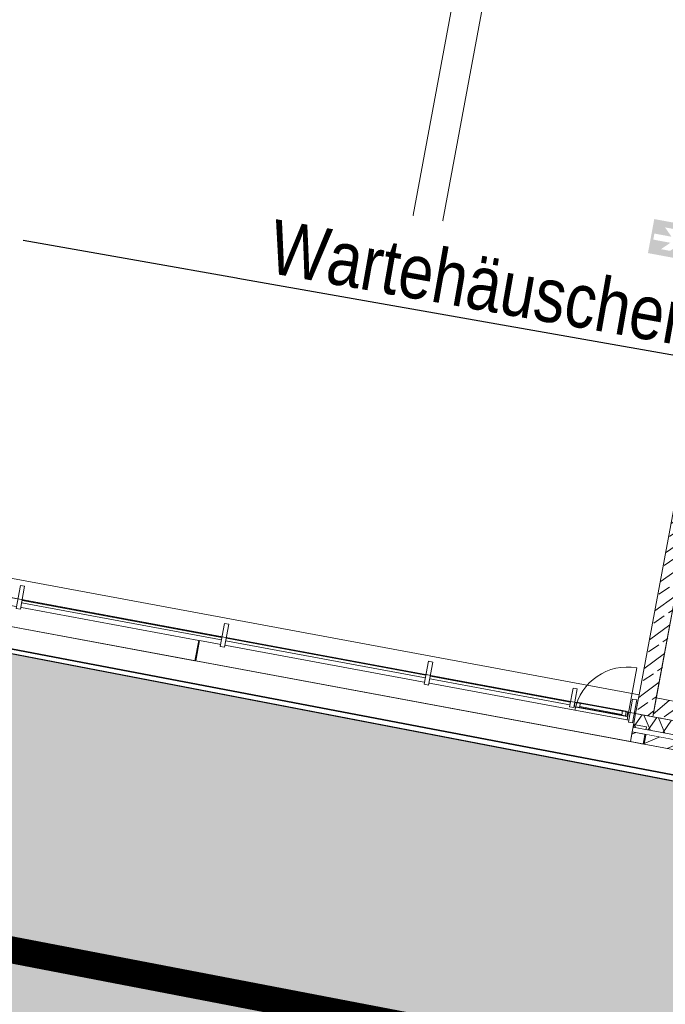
# Model space of a CAD drawing. Header units: metres. Extents: x 32353251 to 32353583, y 5707748 to 5708004.
# Tile 35 of 164: x 32353362 to 32353369, y 5707900 to 5707911. Entities that reach past the tile are written whole.
import ezdxf
from ezdxf import colors
from ezdxf.entities.mleader import LeaderData, LeaderLine
from ezdxf.math import Vec2, Vec3

# ---------------------------------------------------------------- set-up
doc = ezdxf.new("R2010")
doc.units = ezdxf.units.M
doc.header["$LTSCALE"] = 0.75
doc.set_wipeout_variables(frame=1)
doc.layers.get('0').update_dxf_attribs({"linetype": 'CONTINUOUS'})
for name, color, linetype in [('10414942$0$ST-LIN Parkplatz', 7, 'CONTINUOUS'), ('10414942$0$ST-LIN-Fahrbahn', 2, 'CONTINUOUS'), ('10414942$0$ST-LIN-Gehweg', 2, 'CONTINUOUS')]:
    doc.layers.add(name, color=color, linetype=linetype)
for name, color, linetype, lineweight, true_color in [('10414942$0$ST-LIN RINNE', 5, 'CONTINUOUS', 25, 0x0000ff), ('10414943$0$ST-Gehweg-Sol', 7, 'CONTINUOUS', 0, 0xffd7a8), ('10414943$0$ST-Mischfläche-Sol', 7, 'CONTINUOUS', 0, 0x636466)]:
    doc.layers.add(name, color=color, linetype=linetype, lineweight=lineweight, true_color=true_color)
for name, color, linetype, lineweight in [('10414942$0$ST-LIN_Rinne', 141, 'CONTINUOUS', 0), ('10417023$0$#9_002_GES I Übersicht Erdgeschoss_1_101_Wand Aussen.A', 7, 'CONTINUOUS', 25), ('10417023$0$#9_002_GES I Übersicht Erdgeschoss_1_110_Pfosten-Riegel.A', 7, 'CONTINUOUS', 25), ('10417023$0$#9_002_GES I Übersicht Erdgeschoss_1_112_Fenster.A', 7, 'CONTINUOUS', 25), ('10417023$0$#9_002_GES I Übersicht Erdgeschoss_1_201_Aussenwandbekleidung.A', 7, 'CONTINUOUS', 25), ('10417023$0$#9_002_GES I Übersicht Erdgeschoss_1_607b_Brandschutz 1_100', 7, 'CONTINUOUS', 25), ('10417023$0$#9_002_GES I Übersicht Erdgeschoss_1_701_Grundstücksgrenze.A', 7, 'CONTINUOUS', 25), ('10417023$0$#9_002_GES I Übersicht Erdgeschoss_1_Neubau_101_Wand Aussen.A', 7, 'CONTINUOUS', 25), ('10417023$0$#9_002_GES I Übersicht Erdgeschoss_1_Neubau_102_Wand Innen.A', 7, 'CONTINUOUS', 25), ('10417023$0$#9_002_GES I Übersicht Erdgeschoss_1_Neubau_103_Stützen.A', 7, 'CONTINUOUS', 25), ('10417023$0$#9_002_GES I Übersicht Erdgeschoss_1_Neubau_104_Decken.A', 7, 'CONTINUOUS', 25), ('10417023$0$#9_002_GES I Übersicht Erdgeschoss_1_Neubau_105_Unterzug.A', 7, 'CONTINUOUS', 25), ('10417023$0$#9_002_GES I Übersicht Erdgeschoss_1_Neubau_201_Aussenwandbekleidu', 7, 'CONTINUOUS', 25), ('10417023$0$Keine', 7, 'CONTINUOUS', 13)]:
    doc.layers.add(name, color=color, linetype=linetype, lineweight=lineweight)
doc.styles.add('10414942$0$ARIAL NARROW', font='ARIALN.TTF')
pattern_1 = [(44.99999999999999, (0, 0), (-0.1697056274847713, 0.1697056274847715), []), (44.99999999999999, (-0.08485281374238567, 0.08485281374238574), (-0.1697056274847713, 0.1697056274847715), [0.18, -0.05999999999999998])]

# ---------------------------------------------------------------- blocks, each defined once
blk = doc.blocks.new('10414943')
at = {"layer": '10414943$0$ST-Mischfläche-Sol'}
h = blk.add_hatch(dxfattribs=at)
h.set_pattern_fill('AR-HBONE', color=256, scale=0.004200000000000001, angle=170)
h.set_pattern_definition([(215, (0, 0), (-0.1047920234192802, -0.594305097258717), [1.28016, -0.42672]), (305, (-0.3495483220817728, -0.2447563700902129), (-0.1047920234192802, -0.594305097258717), [1.28016, -0.42672])])
edge = h.paths.add_edge_path()
edge.add_line((32353333.40662897, 5707899.309915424), (32353335.23953668, 5707908.86230714))
edge.add_line((32353335.23953668, 5707908.86230714), (32353407.15213483, 5707895.033517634))
edge.add_line((32353407.15213483, 5707895.033517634), (32353413.70600617, 5707897.337334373))
edge.add_line((32353413.70600617, 5707897.337334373), (32353481.81771595, 5707884.239451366))
edge.add_line((32353481.81771595, 5707884.239451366), (32353497.17578959, 5707881.286091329))
edge.add_line((32353497.17578959, 5707881.286091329), (32353499.70410517, 5707880.188862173))
edge.add_line((32353499.70410517, 5707880.188862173), (32353502.93879142, 5707877.835765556))
edge.add_line((32353502.93879142, 5707877.835765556), (32353505.46710699, 5707876.738536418))
edge.add_line((32353505.46710699, 5707876.738536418), (32353517.00528605, 5707874.519743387))
edge.add_line((32353517.00528605, 5707874.519743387), (32353517.64528354, 5707870.615040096))
edge.add_line((32353517.64528354, 5707870.615040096), (32353516.66317853, 5707870.803281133))
edge.add_line((32353516.66317853, 5707870.803281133), (32353515.43959015, 5707864.419483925))
edge.add_line((32353515.43959015, 5707864.419483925), (32353479.3370171, 5707871.339302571))
edge.add_line((32353479.3370171, 5707871.339302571), (32353468.35948901, 5707873.443239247))
edge.add_line((32353468.35948901, 5707873.443239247), (32353468.77868284, 5707869.425097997))
edge.add_arc((32353471.76248924, 5707869.736384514), 2.999999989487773, 185.9558547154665, 259.1498142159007)
edge.add_line((32353471.19776434, 5707866.790016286), (32353499.61213671, 5707861.343886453))
edge.add_line((32353499.61213671, 5707861.343886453), (32353497.73579177, 5707858.394363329))
edge.add_line((32353497.73579177, 5707858.394363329), (32353462.93906161, 5707865.063787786))
edge.add_arc((32353461.80961179, 5707859.171051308), 6.000000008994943, 79.14981411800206, 96.13718403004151)
edge.add_line((32353461.16815564, 5707865.136663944), (32353452.41027603, 5707864.194967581))
edge.add_arc((32353451.76881989, 5707870.160580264), 6.000000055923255, 259.1148991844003, 276.1371839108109, ccw=False)
edge.add_line((32353450.63577935, 5707864.268533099), (32353424.34096185, 5707869.325025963))
edge.add_arc((32353425.47400239, 5707875.217073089), 6.000000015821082, 242.0482743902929, 259.11489914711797, ccw=False)
edge.add_line((32353422.66163756, 5707869.917016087), (32353415.00045884, 5707873.982260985))
edge.add_arc((32353412.18809399, 5707868.682203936), 6.000000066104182, 62.04827444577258, 79.14966234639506)
edge.add_line((32353413.31755943, 5707874.57493748), (32353366.06709948, 5707883.631474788))
edge.add_line((32353366.06709948, 5707883.631474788), (32353365.05980216, 5707886.869526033))
edge.add_line((32353365.05980216, 5707886.869526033), (32353331.24648768, 5707893.372754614))
edge.add_line((32353331.24648768, 5707893.372754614), (32353331.86067788, 5707896.566215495))
edge.add_line((32353331.86067788, 5707896.566215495), (32353338.35621561, 5707895.320690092))
edge.add_line((32353338.35621561, 5707895.320690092), (32353340.49133033, 5707897.947528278))
edge.add_line((32353340.49133033, 5707897.947528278), (32353344.41330834, 5707897.200255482))
edge.add_line((32353344.41330834, 5707897.200255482), (32353345.42794297, 5707893.960800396))
edge.add_line((32353345.42794297, 5707893.960800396), (32353351.00902221, 5707892.887558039))
edge.add_line((32353351.00902221, 5707892.887558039), (32353351.57440783, 5707895.827681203))
edge.add_line((32353351.57440783, 5707895.827681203), (32353371.21685639, 5707892.062795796))
edge.add_line((32353371.21685639, 5707892.062795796), (32353370.64816001, 5707889.105456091))
edge.add_line((32353370.64816001, 5707889.105456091), (32353371.65443974, 5707885.869704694))
edge.add_line((32353371.65443974, 5707885.869704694), (32353406.65189732, 5707879.161711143))
edge.add_arc((32353407.21642529, 5707882.109643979), 3.001499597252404, 259.1591284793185, 333.4809509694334)
edge.add_line((32353409.90212501, 5707880.769488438), (32353411.74908589, 5707884.293947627))
edge.add_line((32353411.74908589, 5707884.293947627), (32353333.40662897, 5707899.309915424))
at = {"layer": '10414943$0$ST-Gehweg-Sol', "flags": 128}
blk.add_lwpolyline([(32353411.74908589, 5707884.293947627), (32353333.40662897, 5707899.309915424), (32353335.23953668, 5707908.86230714), (32353407.15213483, 5707895.033517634)], dxfattribs=at)
blk = doc.blocks.new('10417023$0$#9_MKO_LP5_ARC_GES_UP_00_002_P_G_modell (3D)')
at = {"layer": '10417023$0$#9_002_GES I Übersicht Erdgeschoss_1_607b_Brandschutz 1_100', "linetype": 'Continuous', "lineweight": 0, "true_color": 0xff0000}
h = blk.add_hatch(color=1, dxfattribs=at)
h.paths.add_polyline_path([(-32353473.65550447, -5707807.444589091), (-32353473.65550447, -5707807.844589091), (-32353473.25550447, -5707807.844589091), (-32353473.25550447, -5707807.444589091)])
h.paths.add_polyline_path([(-32353473.51549444, -5707807.516612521), (-32353473.40914725, -5707807.516612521), (-32353473.28050447, -5707807.644589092), (-32353473.40914725, -5707807.77256566), (-32353473.51549444, -5707807.77256566), (-32353473.42255016, -5707807.680102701), (-32353473.62355313, -5707807.680102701), (-32353473.62355313, -5707807.60907548), (-32353473.42255016, -5707807.60907548)])
at = {"layer": '10417023$0$#9_002_GES I Übersicht Erdgeschoss_1_Neubau_101_Wand Aussen.A', "linetype": 'Continuous', "lineweight": 5, "true_color": 0xff0000}
h = blk.add_hatch(dxfattribs=at)
h.set_pattern_fill('#9_BETON__STAHLBETON_0001', color=1, style=0, pattern_type=2)
h.set_pattern_definition(pattern_1)
h.paths.add_polyline_path([(-32353469.22381512, -5707812.87957689), (-32353472.624228, -5707812.87957689), (-32353472.624228, -5707813.09957689), (-32353469.22381512, -5707813.09957689)])
at = {"layer": '10417023$0$#9_002_GES I Übersicht Erdgeschoss_1_Neubau_102_Wand Innen.A', "linetype": 'Continuous', "lineweight": 5, "true_color": 0xff0000}
h = blk.add_hatch(dxfattribs=at)
h.set_pattern_fill('#9_BETON__STAHLBETON_0001', color=1, style=0, pattern_type=2)
h.set_pattern_definition(pattern_1)
h.paths.add_polyline_path([(-32353472.824228, -5707812.87957689), (-32353472.62422799, -5707812.87957689), (-32353472.62422799, -5707808.229589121), (-32353472.824228, -5707808.229589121)])
at = {"layer": '10417023$0$#9_002_GES I Übersicht Erdgeschoss_1_Neubau_103_Stützen.A', "linetype": 'Continuous', "lineweight": 5, "true_color": 0xff0000}
h = blk.add_hatch(dxfattribs=at)
h.set_pattern_fill('#9_BETON__STAHLBETON_0001', color=1, style=0, pattern_type=2)
h.set_pattern_definition(pattern_1)
edge = h.paths.add_edge_path()
edge.add_arc((-32353476.22881512, -5707808.90457689), 0.175, 180, 270)
edge.add_arc((-32353476.22881512, -5707808.90457689), 0.175, 270, 360)
edge.add_arc((-32353476.22881512, -5707808.90457689), 0.175, 0, 90)
edge.add_arc((-32353476.22881512, -5707808.90457689), 0.175, 90, 180)
at = {"layer": '10417023$0$#9_002_GES I Übersicht Erdgeschoss_1_Neubau_101_Wand Aussen.A', "color": 1, "linetype": 'Continuous', "lineweight": 13, "true_color": 0xff0000}
blk.add_line((-32353482.49354187, -5707812.87957639), (-32353472.82422781, -5707812.87957639), dxfattribs=at)
at = {"layer": '10417023$0$#9_002_GES I Übersicht Erdgeschoss_1_Neubau_101_Wand Aussen.A', "color": 1, "linetype": 'Continuous', "lineweight": 18, "true_color": 0xff0000}
for p, q in [((-32353469.22381512, -5707812.87957689), (-32353472.624228, -5707812.87957689)), ((-32353472.62422758, -5707812.87957639), (-32353472.62422758, -5707813.099576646)), ((-32353472.62422758, -5707812.87957639), (-32353472.52422746, -5707812.87957639)), ((-32353472.624228, -5707813.09957689), (-32353469.00381513, -5707813.09957689)), ((-32353472.62422758, -5707813.099576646), (-32353472.52422746, -5707813.099576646))]:
    blk.add_line(p, q, dxfattribs=at)
at = {"layer": '10417023$0$#9_002_GES I Übersicht Erdgeschoss_1_Neubau_102_Wand Innen.A', "color": 1, "linetype": 'Continuous', "lineweight": 18, "true_color": 0xff0000}
for p, q in [((-32353472.824228, -5707808.229589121), (-32353472.824228, -5707812.87957689)), ((-32353472.624228, -5707812.87957689), (-32353472.624228, -5707808.229589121))]:
    blk.add_line(p, q, dxfattribs=at)
at = {"layer": '10417023$0$#9_002_GES I Übersicht Erdgeschoss_1_Neubau_104_Decken.A', "color": 1, "linetype": 'Continuous', "lineweight": 13, "true_color": 0xff0000, "flags": 128}
for points in [[(-32353502.88381506, -5707792.679515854), (-32353502.88381511, -5707803.129576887), (-32353502.84381653, -5707803.129576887), (-32353502.84381653, -5707809.004576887), (-32353499.08931621, -5707809.004576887), (-32353497.57443247, -5707809.004576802), (-32353497.57443247, -5707810.154576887), (-32353495.52481159, -5707810.154576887), (-32353495.52560609, -5707813.099577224), (-32353472.62422376, -5707813.099576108), (-32353472.62422743, -5707808.219546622), (-32353469.004228, -5707808.219576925), (-32353469.004228, -5707794.11457689), (-32353469.004228, -5707790.779532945), (-32353469.004228, -5707790.559532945), (-32353477.474228, -5707790.559532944), (-32353480.474228, -5707790.559532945), (-32353491.124228, -5707790.559532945), (-32353498.444228, -5707790.559532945), (-32353498.444228, -5707792.679576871)], [(-32353498.22421727, -5707790.559532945), (-32353502.84380439, -5707790.559532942), (-32353502.84380439, -5707813.099576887), (-32353495.47442851, -5707813.099576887), (-32353495.47442851, -5707809.05457689), (-32353482.84109309, -5707809.05457689), (-32353482.84357996, -5707813.099573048), (-32353472.62421726, -5707813.099573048), (-32353472.62421726, -5707811.259577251), (-32353472.62421726, -5707806.979589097), (-32353469.00380439, -5707806.979589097), (-32353469.00380439, -5707790.559532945)]]:
    blk.add_lwpolyline(points, close=True, dxfattribs=at)
at = {"layer": '10417023$0$#9_002_GES I Übersicht Erdgeschoss_1_Neubau_105_Unterzug.A', "color": 1, "linetype": 'Continuous', "lineweight": 13, "true_color": 0xff0000}
for p, q in [((-32353476.40240584, -5707803.179490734), (-32353476.40387048, -5707809.129446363)), ((-32353476.0538705, -5707809.12953252), (-32353476.05240585, -5707803.17957689)), ((-32353476.40387048, -5707809.129446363), (-32353476.0538705, -5707809.12953252))]:
    blk.add_line(p, q, dxfattribs=at)
at = {"color": 1, "linetype": 'Continuous', "lineweight": 5, "true_color": 0xff0000}
blk.add_wipeout([(-32353468.824227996, -5707813.2795768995), (-32353472.664228, -5707813.2795768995), (-32353472.664228, -5707813.429576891), (-32353468.824227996, -5707813.429576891)], dxfattribs=at).dxf.layer = '10417023$0$#9_002_GES I Übersicht Erdgeschoss_1_Neubau_201_Aussenwandbekleidu'
at = {"layer": '10417023$0$#9_002_GES I Übersicht Erdgeschoss_1_Neubau_201_Aussenwandbekleidu', "color": 1, "linetype": 'Continuous', "lineweight": 13, "true_color": 0xff0000}
for p, q in [((-32353468.82422799, -5707813.279576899), (-32353472.664228, -5707813.279576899)), ((-32353472.664228, -5707813.279576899), (-32353472.664228, -5707813.42957689)), ((-32353472.664228, -5707813.42957689), (-32353468.82422799, -5707813.42957689))]:
    blk.add_line(p, q, dxfattribs=at)
at = {"color": 1, "linetype": 'Continuous', "lineweight": 5, "true_color": 0xff0000}
blk.add_wipeout([(-32353472.824228, -5707813.42957689), (-32353472.674228, -5707813.42957689), (-32353472.674228, -5707813.279576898), (-32353472.824228, -5707813.279576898)], dxfattribs=at).dxf.layer = '10417023$0$#9_002_GES I Übersicht Erdgeschoss_1_201_Aussenwandbekleidung.A'
blk.add_wipeout([(-32353472.67422801, -5707813.279576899), (-32353472.67422801, -5707813.229576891), (-32353472.824228, -5707813.229576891), (-32353472.824228, -5707813.279576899)], dxfattribs=at).dxf.layer = '10417023$0$#9_002_GES I Übersicht Erdgeschoss_1_201_Aussenwandbekleidung.A'
at = {"layer": '10417023$0$#9_002_GES I Übersicht Erdgeschoss_1_201_Aussenwandbekleidung.A', "color": 1, "linetype": 'Continuous', "lineweight": 13, "true_color": 0xff0000}
for p, q in [((-32353472.67422801, -5707813.22957689), (-32353472.824228, -5707813.22957689)), ((-32353472.824228, -5707813.22957689), (-32353472.824228, -5707813.279576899)), ((-32353472.67422801, -5707813.279576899), (-32353472.67422801, -5707813.22957689))]:
    blk.add_line(p, q, dxfattribs=at)
at = {"layer": '10417023$0$#9_002_GES I Übersicht Erdgeschoss_1_Neubau_201_Aussenwandbekleidu', "color": 1, "linetype": 'Continuous', "lineweight": 13, "true_color": 0xff0000}
blk.add_line((-32353472.674228, -5707813.279576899), (-32353472.674228, -5707813.42957689), dxfattribs=at)
at = {"color": 1, "linetype": 'Continuous', "lineweight": 5, "true_color": 0xff0000}
blk.add_wipeout([(-32353477.931190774, -5707813.4295809), (-32353472.824228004, -5707813.4295809), (-32353472.824228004, -5707813.189845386), (-32353477.931190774, -5707813.189845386)], dxfattribs=at).dxf.layer = '10417023$0$#9_002_GES I Übersicht Erdgeschoss_1_Neubau_201_Aussenwandbekleidu'
at = {"layer": '10417023$0$#9_002_GES I Übersicht Erdgeschoss_1_101_Wand Aussen.A', "linetype": 'Continuous', "lineweight": 5, "true_color": 0xff0000}
h = blk.add_hatch(dxfattribs=at)
h.set_pattern_fill('#9_MW_VORMAUERZIEGEL_0001', color=1, style=0, pattern_type=2)
h.set_pattern_definition([(44.99999999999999, (0, 0), (-0.1414213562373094, 0.1414213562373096), [])])
h.paths.add_polyline_path([(-32353468.78881513, -5707813.314576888), (-32353472.824228, -5707813.314576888), (-32353472.824228, -5707813.429576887), (-32353468.78881513, -5707813.429576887)])
at = {"layer": '10417023$0$#9_002_GES I Übersicht Erdgeschoss_1_101_Wand Aussen.A', "color": 1, "linetype": 'Continuous', "lineweight": 18, "true_color": 0xff0000}
blk.add_line((-32353472.824228, -5707813.429576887), (-32353468.67381512, -5707813.429576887), dxfattribs=at)
at = {"layer": '10417023$0$#9_002_GES I Übersicht Erdgeschoss_1_Neubau_201_Aussenwandbekleidu', "color": 1, "linetype": 'Continuous', "lineweight": 13, "true_color": 0xff0000}
for p, q in [((-32353472.824228, -5707813.189845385), (-32353477.93119077, -5707813.189845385)), ((-32353477.93119077, -5707813.189845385), (-32353477.93119077, -5707813.429580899)), ((-32353472.824228, -5707813.189845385), (-32353472.824228, -5707813.429580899)), ((-32353477.93119077, -5707813.429580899), (-32353472.824228, -5707813.429580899)), ((-32353472.824228, -5707813.42957689), (-32353472.674228, -5707813.42957689))]:
    blk.add_line(p, q, dxfattribs=at)
at = {"color": 1, "linetype": 'Continuous', "lineweight": 5, "true_color": 0xff0000}
for points, layer in [([(-32353473.47357277, -5707813.147893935), (-32353472.978676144, -5707813.147893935), (-32353472.978676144, -5707813.092893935), (-32353473.47357277, -5707813.092893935)], '10417023$0$#9_002_GES I Übersicht Erdgeschoss_1_110_Pfosten-Riegel.A'), ([(-32353483.208153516, -5707813.429580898), (-32353477.941190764, -5707813.429580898), (-32353477.941190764, -5707813.189845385), (-32353483.208153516, -5707813.189845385)], '10417023$0$#9_002_GES I Übersicht Erdgeschoss_1_Neubau_201_Aussenwandbekleidu')]:
    blk.add_wipeout(points, dxfattribs=at).dxf.layer = layer
at = {"layer": '10417023$0$#9_002_GES I Übersicht Erdgeschoss_1_101_Wand Aussen.A', "color": 1, "linetype": 'Continuous', "lineweight": 13, "true_color": 0xff0000}
blk.add_line((-32353499.3793194, -5707813.429576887), (-32353468.67381512, -5707813.429576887), dxfattribs=at)
at = {"layer": '10417023$0$#9_002_GES I Übersicht Erdgeschoss_1_Neubau_201_Aussenwandbekleidu', "color": 1, "linetype": 'Continuous', "lineweight": 13, "true_color": 0xff0000}
for p, q in [((-32353477.94119076, -5707813.189845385), (-32353483.20815352, -5707813.189845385)), ((-32353477.94119076, -5707813.189845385), (-32353477.94119076, -5707813.429580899)), ((-32353483.20815352, -5707813.429580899), (-32353477.94119076, -5707813.429580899))]:
    blk.add_line(p, q, dxfattribs=at)
at = {"color": 1, "linetype": 'Continuous', "lineweight": 5, "true_color": 0xff0000}
blk.add_wipeout([(-32353472.95964166, -5707813.152893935), (-32353472.95964166, -5707813.1478939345), (-32353473.492607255, -5707813.1478939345), (-32353473.492607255, -5707813.152893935)], dxfattribs=at).dxf.layer = '10417023$0$#9_002_GES I Übersicht Erdgeschoss_1_110_Pfosten-Riegel.A'
at = {"layer": '10417023$0$#9_002_GES I Übersicht Erdgeschoss_1_110_Pfosten-Riegel.A', "color": 1, "linetype": 'Continuous', "lineweight": 13, "true_color": 0xff0000}
for p, q in [((-32353473.47357317, -5707813.092894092), (-32353472.97867581, -5707813.092894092)), ((-32353472.97867581, -5707813.147893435), (-32353473.47357317, -5707813.147893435))]:
    blk.add_line(p, q, dxfattribs=at)
at = {"layer": '10417023$0$#9_002_GES I Übersicht Erdgeschoss_1_110_Pfosten-Riegel.A', "color": 1, "linetype": 'Continuous', "lineweight": 13, "true_color": 0xff0000, "flags": 128}
blk.add_lwpolyline([(-32353472.95964167, -5707813.152893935), (-32353473.49260726, -5707813.152893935), (-32353473.49260726, -5707813.147893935), (-32353472.95964167, -5707813.147893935)], close=True, dxfattribs=at)
at = {"color": 1, "linetype": 'Continuous', "lineweight": 5, "true_color": 0xff0000}
blk.add_wipeout([(-32353480.0512136, -5707813.137893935), (-32353477.66388505, -5707813.137893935), (-32353477.66388505, -5707813.1078939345), (-32353480.0512136, -5707813.1078939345)], dxfattribs=at).dxf.layer = '10417023$0$#9_002_GES I Übersicht Erdgeschoss_1_110_Pfosten-Riegel.A'
at = {"layer": '10417023$0$#9_002_GES I Übersicht Erdgeschoss_1_110_Pfosten-Riegel.A', "color": 1, "linetype": 'Continuous', "lineweight": 13, "true_color": 0xff0000, "flags": 128}
blk.add_lwpolyline([(-32353480.0512136, -5707813.137893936), (-32353480.0512136, -5707813.107893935), (-32353477.66388505, -5707813.107893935), (-32353477.66388505, -5707813.137893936)], close=True, dxfattribs=at)
at = {"color": 1, "linetype": 'Continuous', "lineweight": 5, "true_color": 0xff0000}
for points in [[(-32353473.51640036, -5707813.092893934), (-32353473.51640036, -5707813.1478939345), (-32353473.473572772, -5707813.1478939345), (-32353473.473572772, -5707813.092893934)], [(-32353472.935848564, -5707813.1478939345), (-32353472.935848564, -5707813.092893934), (-32353472.97867615, -5707813.092893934), (-32353472.97867615, -5707813.1478939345)]]:
    blk.add_wipeout(points, dxfattribs=at).dxf.layer = '10417023$0$#9_002_GES I Übersicht Erdgeschoss_1_110_Pfosten-Riegel.A'
at = {"layer": '10417023$0$#9_002_GES I Übersicht Erdgeschoss_1_110_Pfosten-Riegel.A', "color": 1, "linetype": 'Continuous', "lineweight": 13, "true_color": 0xff0000}
blk.add_line((-32353473.47357317, -5707813.137893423), (-32353472.97867581, -5707813.137893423), dxfattribs=at)
at = {"layer": '10417023$0$#9_002_GES I Übersicht Erdgeschoss_1_110_Pfosten-Riegel.A', "color": 1, "linetype": 'Continuous', "lineweight": 13, "true_color": 0xff0000, "flags": 128}
for points in [[(-32353473.51640036, -5707813.092893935), (-32353473.47357277, -5707813.092893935), (-32353473.47357277, -5707813.147893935), (-32353473.51640036, -5707813.147893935)], [(-32353472.93584856, -5707813.147893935), (-32353472.97867615, -5707813.147893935), (-32353472.97867615, -5707813.092893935), (-32353472.93584856, -5707813.092893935)]]:
    blk.add_lwpolyline(points, close=True, dxfattribs=at)
at = {"color": 1, "linetype": 'Continuous', "lineweight": 5, "true_color": 0xff0000}
blk.add_wipeout([(-32353480.0312136, -5707813.212893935), (-32353480.0312136, -5707812.942893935), (-32353480.0812136, -5707812.942893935), (-32353480.0812136, -5707813.212893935)], dxfattribs=at).dxf.layer = '10417023$0$#9_002_GES I Übersicht Erdgeschoss_1_110_Pfosten-Riegel.A'
at = {"layer": '10417023$0$#9_002_GES I Übersicht Erdgeschoss_1_110_Pfosten-Riegel.A', "color": 1, "linetype": 'Continuous', "lineweight": 13, "true_color": 0xff0000, "flags": 128}
blk.add_lwpolyline([(-32353480.0312136, -5707813.212893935), (-32353480.0812136, -5707813.212893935), (-32353480.0812136, -5707812.942893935), (-32353480.0312136, -5707812.942893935)], close=True, dxfattribs=at)
at = {"color": 1, "linetype": 'Continuous', "lineweight": 5, "true_color": 0xff0000}
for points in [[(-32353473.53543485, -5707813.097893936), (-32353473.53543485, -5707813.152893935), (-32353473.49260727, -5707813.152893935), (-32353473.49260727, -5707813.147893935), (-32353473.516400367, -5707813.147893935), (-32353473.516400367, -5707813.097893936)], [(-32353472.91681408, -5707813.152893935), (-32353472.91681408, -5707813.097893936), (-32353472.935848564, -5707813.097893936), (-32353472.935848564, -5707813.147893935), (-32353472.95964167, -5707813.147893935), (-32353472.95964167, -5707813.152893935)]]:
    blk.add_wipeout(points, dxfattribs=at).dxf.layer = '10417023$0$#9_002_GES I Übersicht Erdgeschoss_1_110_Pfosten-Riegel.A'
at = {"layer": '10417023$0$#9_002_GES I Übersicht Erdgeschoss_1_110_Pfosten-Riegel.A', "color": 1, "linetype": 'Continuous', "lineweight": 13, "true_color": 0xff0000, "flags": 128}
for points in [[(-32353473.53543485, -5707813.097893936), (-32353473.51640036, -5707813.097893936), (-32353473.51640036, -5707813.147893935), (-32353473.49260726, -5707813.147893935), (-32353473.49260726, -5707813.152893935), (-32353473.53543485, -5707813.152893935)], [(-32353472.91681408, -5707813.152893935), (-32353472.95964167, -5707813.152893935), (-32353472.95964167, -5707813.147893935), (-32353472.93584856, -5707813.147893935), (-32353472.93584856, -5707813.097893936), (-32353472.91681408, -5707813.097893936)]]:
    blk.add_lwpolyline(points, close=True, dxfattribs=at)
at = {"color": 1, "linetype": 'Continuous', "lineweight": 5, "true_color": 0xff0000}
for points in [[(-32353472.839228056, -5707813.212893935), (-32353472.839228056, -5707812.942893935), (-32353472.88922806, -5707812.942893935), (-32353472.88922806, -5707813.212893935)], [(-32353475.256556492, -5707813.137893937), (-32353473.56922794, -5707813.137893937), (-32353473.56922794, -5707813.107893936), (-32353475.256556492, -5707813.107893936)]]:
    blk.add_wipeout(points, dxfattribs=at).dxf.layer = '10417023$0$#9_002_GES I Übersicht Erdgeschoss_1_110_Pfosten-Riegel.A'
at = {"layer": '10417023$0$#9_002_GES I Übersicht Erdgeschoss_1_Neubau_101_Wand Aussen.A', "linetype": 'Continuous', "lineweight": 5, "true_color": 0xff0000}
h = blk.add_hatch(dxfattribs=at)
h.set_pattern_fill('#9_BETON__STAHLBETON_0001', color=1, style=0, pattern_type=2)
h.set_pattern_definition(pattern_1)
h.paths.add_polyline_path([(-32353472.82422795, -5707812.879576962), (-32353472.82422795, -5707813.099576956), (-32353472.624228, -5707813.099576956), (-32353472.624228, -5707812.879576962)])
at = {"layer": '10417023$0$#9_002_GES I Übersicht Erdgeschoss_1_101_Wand Aussen.A', "color": 1, "linetype": 'Continuous', "lineweight": 18, "true_color": 0xff0000}
for p, q in [((-32353472.82422781, -5707812.87957639), (-32353472.82422781, -5707813.099576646)), ((-32353469.00381513, -5707813.099576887), (-32353472.824228, -5707813.099576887))]:
    blk.add_line(p, q, dxfattribs=at)
at = {"layer": '10417023$0$#9_002_GES I Übersicht Erdgeschoss_1_110_Pfosten-Riegel.A', "color": 1, "linetype": 'Continuous', "lineweight": 13, "true_color": 0xff0000, "flags": 128}
for points in [[(-32353472.83922806, -5707813.212893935), (-32353472.88922806, -5707813.212893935), (-32353472.88922806, -5707812.942893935), (-32353472.83922806, -5707812.942893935)], [(-32353475.25655649, -5707813.137893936), (-32353475.25655649, -5707813.107893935), (-32353473.56922794, -5707813.107893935), (-32353473.56922794, -5707813.137893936)]]:
    blk.add_lwpolyline(points, close=True, dxfattribs=at)
at = {"layer": '10417023$0$#9_002_GES I Übersicht Erdgeschoss_1_112_Fenster.A', "color": 1, "linetype": 'Continuous', "lineweight": 13, "true_color": 0xff0000}
blk.add_line((-32353472.90872505, -5707812.579502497), (-32353472.90872505, -5707813.190935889), dxfattribs=at)
at = {"layer": '10417023$0$#9_002_GES I Übersicht Erdgeschoss_1_Neubau_101_Wand Aussen.A', "color": 1, "linetype": 'Continuous', "lineweight": 18, "true_color": 0xff0000}
for p, q in [((-32353472.82422781, -5707813.099576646), (-32353472.82422781, -5707812.87957639)), ((-32353472.82422805, -5707813.09957689), (-32353472.624228, -5707813.09957689))]:
    blk.add_line(p, q, dxfattribs=at)
at = {"layer": '10417023$0$#9_002_GES I Übersicht Erdgeschoss_1_Neubau_101_Wand Aussen.A', "color": 1, "linetype": 'Continuous', "lineweight": 13, "true_color": 0xff0000}
blk.add_line((-32353472.82422781, -5707813.099576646), (-32353472.82422781, -5707812.87957639), dxfattribs=at)
at = {"color": 1, "linetype": 'Continuous', "lineweight": 5, "true_color": 0xff0000}
for points, layer in [([(-32353468.84381513, -5707813.259576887), (-32353472.824228, -5707813.259576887), (-32353472.824228, -5707813.314576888), (-32353468.84381513, -5707813.314576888)], '10417023$0$#9_002_GES I Übersicht Erdgeschoss_1_101_Wand Aussen.A'), ([(-32353473.539227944, -5707813.162893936), (-32353473.539227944, -5707812.942893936), (-32353473.58922794, -5707812.942893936), (-32353473.58922794, -5707813.162893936)], '10417023$0$#9_002_GES I Übersicht Erdgeschoss_1_110_Pfosten-Riegel.A'), ([(-32353477.653885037, -5707813.137893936), (-32353475.266556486, -5707813.137893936), (-32353475.266556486, -5707813.107893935), (-32353477.653885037, -5707813.107893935)], '10417023$0$#9_002_GES I Übersicht Erdgeschoss_1_110_Pfosten-Riegel.A')]:
    blk.add_wipeout(points, dxfattribs=at).dxf.layer = layer
at = {"layer": '10417023$0$#9_002_GES I Übersicht Erdgeschoss_1_101_Wand Aussen.A', "linetype": 'Continuous', "lineweight": 5, "true_color": 0xff0000}
h = blk.add_hatch(dxfattribs=at)
h.set_pattern_fill('#9_DÄMMUNG__WEICH_0001', color=1, style=0, pattern_type=2)
h.set_pattern_definition([(-119.9999999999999, (0, 0), (-0.129903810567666, 0.07499999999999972), []), (-59.99999999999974, (0, 0), (0.1299038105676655, 0.0750000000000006), [])])
h.paths.add_polyline_path([(-32353469.00381513, -5707813.099576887), (-32353472.824228, -5707813.099576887), (-32353472.824228, -5707813.259576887), (-32353469.00381513, -5707813.259576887)])
at = {"layer": '10417023$0$#9_002_GES I Übersicht Erdgeschoss_1_101_Wand Aussen.A', "color": 1, "linetype": 'Continuous', "lineweight": 18, "true_color": 0xff0000}
for p, q in [((-32353472.824228, -5707813.259576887), (-32353472.824228, -5707813.099576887)), ((-32353472.82422781, -5707813.259576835), (-32353469.00381479, -5707813.259576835)), ((-32353472.824228, -5707813.429576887), (-32353472.824228, -5707813.314576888)), ((-32353472.82422781, -5707813.314576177), (-32353468.8438146, -5707813.314576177))]:
    blk.add_line(p, q, dxfattribs=at)
at = {"layer": '10417023$0$#9_002_GES I Übersicht Erdgeschoss_1_101_Wand Aussen.A', "color": 1, "linetype": 'Continuous', "lineweight": 13, "true_color": 0xff0000}
blk.add_line((-32353472.824228, -5707813.314576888), (-32353472.824228, -5707813.259576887), dxfattribs=at)
at = {"layer": '10417023$0$#9_002_GES I Übersicht Erdgeschoss_1_110_Pfosten-Riegel.A', "color": 1, "linetype": 'Continuous', "lineweight": 13, "true_color": 0xff0000, "flags": 128}
for points in [[(-32353473.53922794, -5707813.162893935), (-32353473.58922794, -5707813.162893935), (-32353473.58922794, -5707812.942893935), (-32353473.53922794, -5707812.942893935)], [(-32353477.65388504, -5707813.137893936), (-32353477.65388504, -5707813.107893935), (-32353475.26655649, -5707813.107893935), (-32353475.26655649, -5707813.137893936)]]:
    blk.add_lwpolyline(points, close=True, dxfattribs=at)
at = {"layer": '10417023$0$#9_002_GES I Übersicht Erdgeschoss_1_112_Fenster.A', "color": 1, "linetype": 'Continuous', "lineweight": 13, "true_color": 0xff0000}
blk.add_arc((-32353472.90872505, -5707813.190935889), 0.6114333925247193, 90.00000035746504, 180, dxfattribs=at)
at = {"color": 1, "linetype": 'Continuous', "lineweight": 5, "true_color": 0xff0000}
for points in [[(-32353477.633885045, -5707813.212893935), (-32353477.633885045, -5707812.942893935), (-32353477.68388505, -5707812.942893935), (-32353477.68388505, -5707813.212893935)], [(-32353475.236556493, -5707813.212893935), (-32353475.236556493, -5707812.942893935), (-32353475.286556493, -5707812.942893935), (-32353475.286556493, -5707813.212893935)]]:
    blk.add_wipeout(points, dxfattribs=at).dxf.layer = '10417023$0$#9_002_GES I Übersicht Erdgeschoss_1_110_Pfosten-Riegel.A'
at = {"layer": '10417023$0$#9_002_GES I Übersicht Erdgeschoss_1_101_Wand Aussen.A', "color": 1, "linetype": 'Continuous', "lineweight": 13, "true_color": 0xff0000}
blk.add_line((-32353469.00381513, -5707813.099576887), (-32353499.3793194, -5707813.099576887), dxfattribs=at)
at = {"layer": '10417023$0$#9_002_GES I Übersicht Erdgeschoss_1_110_Pfosten-Riegel.A', "color": 1, "linetype": 'Continuous', "lineweight": 13, "true_color": 0xff0000, "flags": 128}
for points in [[(-32353477.63388504, -5707813.212893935), (-32353477.68388505, -5707813.212893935), (-32353477.68388505, -5707812.942893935), (-32353477.63388504, -5707812.942893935)], [(-32353475.23655649, -5707813.212893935), (-32353475.28655649, -5707813.212893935), (-32353475.28655649, -5707812.942893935), (-32353475.23655649, -5707812.942893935)]]:
    blk.add_lwpolyline(points, close=True, dxfattribs=at)
at = {"layer": '10417023$0$#9_002_GES I Übersicht Erdgeschoss_1_701_Grundstücksgrenze.A', "color": 1, "linetype": 'Continuous', "lineweight": 35, "true_color": 0xff0000, "flags": 128}
blk.add_lwpolyline([(-32353511.47268937, -5707768.718078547), (-32353510.58466005, -5707813.546075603), (-32353471.71535595, -5707813.720027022), (-32353425.53849031, -5707813.961117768)], dxfattribs=at)
at = {"layer": '10417023$0$#9_002_GES I Übersicht Erdgeschoss_1_Neubau_101_Wand Aussen.A', "color": 1, "linetype": 'Continuous', "lineweight": 13, "true_color": 0xff0000}
blk.add_line((-32353482.49354187, -5707813.099576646), (-32353472.82422781, -5707813.099576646), dxfattribs=at)
blk = doc.blocks.new('10417023$0$2_MKO_LP5_LAN_GES_UP_00_002_V_A (3D)')
at = {"layer": '10417023$0$Keine'}
blk.add_blockref('10417023$0$#9_MKO_LP5_ARC_GES_UP_00_002_P_G_modell (3D)', (0, 0), dxfattribs=at)
blk = doc.blocks.new('10417023')
at = {"layer": '10417023$0$Keine', "rotation": 349.4819372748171}
blk.add_blockref('10417023$0$2_MKO_LP5_LAN_GES_UP_00_002_V_A (3D)', (65205154.93137175, 5413829.557758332), dxfattribs=at)
blk = doc.blocks.new('10414942')
at = {"layer": '10414942$0$ST-LIN RINNE', "flags": 128}
blk.add_lwpolyline([(32353401.9343532, 5707892.488005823), (32353334.57374261, 5707905.399073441), (32353421.57640675, 5707888.723196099, -0.07346193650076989), (32353425.45396484, 5707887.368836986), (32353431.65422004, 5707884.119648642, 0.07346186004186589), (32353435.69733216, 5707882.707463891), (32353445.51767014, 5707880.825187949, 0.07345734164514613), (32353449.79522566, 5707880.642326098), (32353456.75748359, 5707881.368517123, -0.07341153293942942), (32353460.85997426, 5707881.193513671), (32353460.86167625, 5707881.193187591), (32353516.6066759, 5707870.508491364)], format="xyb", dxfattribs=at)
at = {"layer": '10414942$0$ST-LIN-Fahrbahn', "flags": 128}
blk.add_lwpolyline([(32353330.08991054, 5707910.916025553), (32353330.03424618, 5707910.610769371, 0.4115790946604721), (32353333.21637797, 5707905.964701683), (32353421.63288002, 5707889.017832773), (32353421.63288002, 5707889.017832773, -0.07346193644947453), (32353425.59321522, 5707887.634561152), (32353425.59321522, 5707887.634561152), (32353431.79347042, 5707884.385372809), (32353431.79347042, 5707884.385372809, 0.07346186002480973), (32353435.75380552, 5707883.002100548), (32353435.75380552, 5707883.002100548), (32353445.5741435, 5707881.119824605), (32353445.5741435, 5707881.119824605, 0.07345734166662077), (32353449.76410331, 5707880.940707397), (32353449.76410331, 5707880.940707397), (32353456.72636124, 5707881.666898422), (32353456.72636124, 5707881.666898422, -0.073411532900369), (32353460.91639392, 5707881.488160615), (32353460.91639392, 5707881.488160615), (32353460.91812531, 5707881.487828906), (32353460.91812531, 5707881.487828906), (32353517.64518584, 5707870.615058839), (32353517.64518584, 5707870.615058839), (32353517.64528354, 5707870.615040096)], format="xyb", dxfattribs=at)
at = {"layer": '10414942$0$ST-LIN-Gehweg', "flags": 128}
blk.add_lwpolyline([(32353330.08991054, 5707910.916025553), (32353331.70067245, 5707910.64907873), (32353335.02498273, 5707908.903565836), (32353357.21966946, 5707904.635530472), (32353357.21966946, 5707904.635530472), (32353370.48788053, 5707902.08405432), (32353370.48788053, 5707902.08405432), (32353407.15213483, 5707895.033517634), (32353407.15213483, 5707895.033517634), (32353410.4290705, 5707896.185426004), (32353410.4290705, 5707896.185426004), (32353413.70600617, 5707897.337334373), (32353413.70600617, 5707897.337334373), (32353481.43359485, 5707884.31331786)], dxfattribs=at)
at = {"layer": '10414942$0$ST-LIN_Rinne', "const_width": 0.3}
blk.add_lwpolyline([(32353334.60197925, 5707905.546391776), (32353421.60464338, 5707888.870514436, -0.07346193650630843), (32353425.52359003, 5707887.501699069), (32353431.72384523, 5707884.252510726, 0.07346186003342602), (32353435.72556884, 5707882.854782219), (32353445.54590682, 5707880.972506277, 0.07345734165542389), (32353449.77966448, 5707880.791516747), (32353456.74192242, 5707881.517707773, -0.07341153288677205), (32353460.88818409, 5707881.340837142), (32353460.88990097, 5707881.340508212), (32353516.63494137, 5707870.655960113)], format="xyb", dxfattribs=at)
at = {"layer": '10414942$0$ST-LIN Parkplatz'}
ml = blk.add_multileader_mtext('Standard', dxfattribs=at)
ml.set_content('Wartehäuschen ohne Seitenwände', color=256, style='10414942$0$ARIAL NARROW')
ml.set_leader_properties()
ml.build(insert=Vec2(0, 0))
ml.multileader.update_dxf_attribs({"text_right_attachment_type": 6, "dogleg_length": 0.36, "arrow_head_size": 0.625})
ctx = ml.context
ctx.base_point, ctx.char_height, ctx.arrow_head_size, ctx.landing_gap_size, ctx.plane_origin, ctx.plane_x_axis, ctx.plane_y_axis = Vec3(32353363.59725537, 5707908.674787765), 0.625, 0.625, 1, Vec3(32353382.93121805, 5707898.722592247), Vec3(0.9848077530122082, -0.1736481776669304), Vec3(0.1736481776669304, 0.9848077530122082)
ctx.right_attachment, ctx.text_align_type = 6, 2
notes = []
notes.append((ctx, [(0, (1, 1, 0), (32353376.78227325, 5707905.911075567), (-0.9848077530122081, 0.1736481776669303), 0.3600000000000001, [(0, [(32353382.93121805, 5707898.722592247)], 0, [])])]))
ctx.mtext.insert, ctx.mtext.text_direction, ctx.mtext.rotation, ctx.mtext.alignment, ctx.mtext.flow_direction = Vec3(32353375.57317084, 5707906.885842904), Vec3(0.9848077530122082, -0.1736481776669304), 6.108652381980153, 3, 5
ctx.mtext.has_bg_fill, ctx.mtext.bg_color, ctx.mtext.bg_scale_factor, ctx.mtext.bg_transparency, ctx.mtext.use_window_bg_color = 1, -1027028792, 1.5, 0, 1
for ctx, leaders in notes:
    for number, flags, end, landing, length, lines in leaders:
        leader = LeaderData()
        leader.index, (leader.has_last_leader_line, leader.has_dogleg_vector, leader.attachment_direction) = number, flags
        leader.last_leader_point, leader.dogleg_vector, leader.dogleg_length = Vec3(end), Vec3(landing), length
        for number, points, colour, breaks in lines:
            line = LeaderLine()
            line.index, line.vertices, line.color, line.breaks = number, Vec3.list(points), colors.encode_raw_color(colour), breaks
            leader.lines.append(line)
        ctx.leaders.append(leader)

msp = doc.modelspace()

# ---------------------------------------------------------------- block references
msp.add_blockref('10414943', (0, 0))

# ---------------------------------------------------------------- next in the draw order: block references
msp.add_blockref('10417023', (0, 0))

# ---------------------------------------------------------------- next in the draw order: block references
msp.add_blockref('10414942', (0, 0))

doc.saveas('drawing.dxf')
